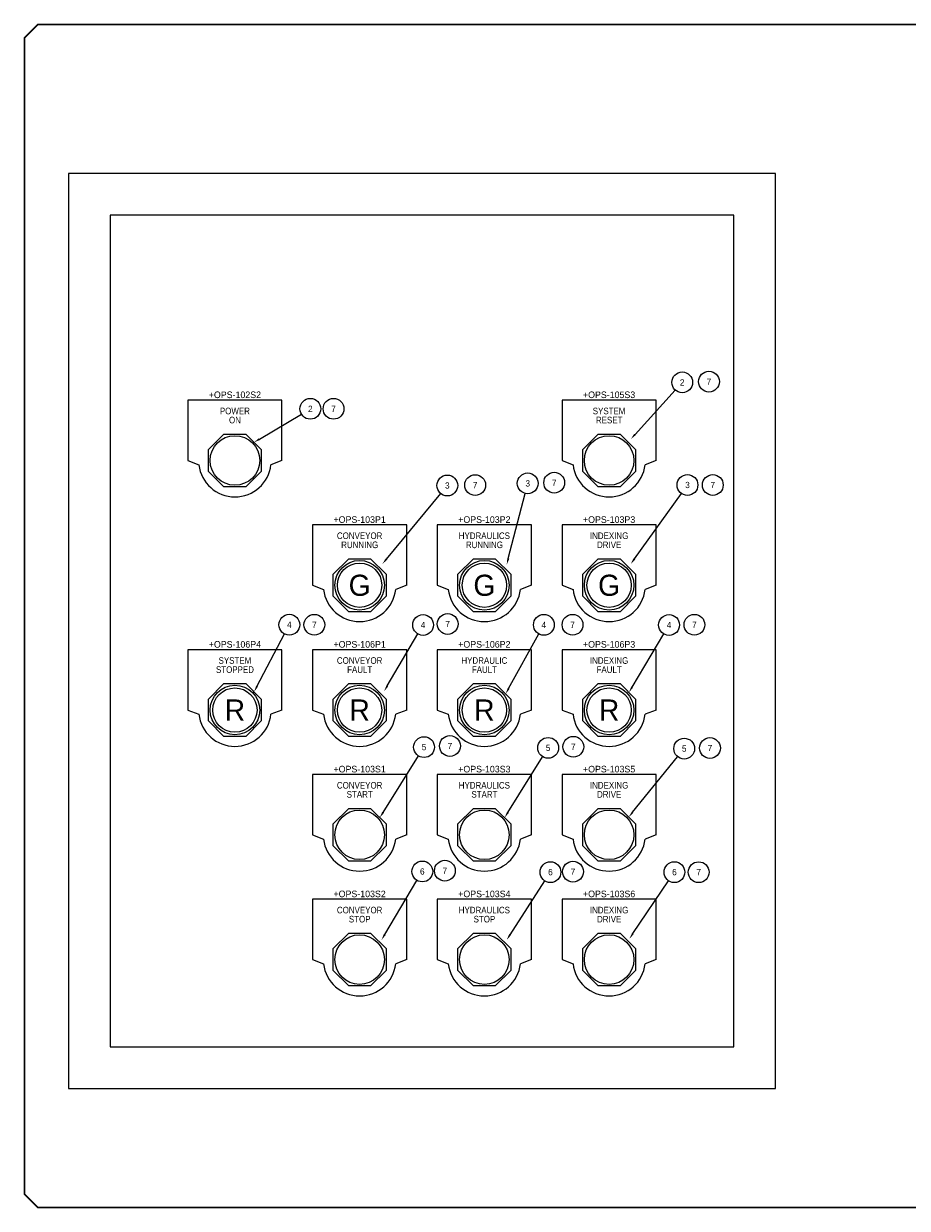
# Model space of a CAD drawing. Header units: millimetres. Extents: x 0 to 851, y 0 to 570.
# Tile 1 of 4: x 0 to 425, y 0 to 570. Entities that reach past the tile are written whole.
import ezdxf
from ezdxf.enums import TextEntityAlignment as Align

# ---------------------------------------------------------------- set-up
doc = ezdxf.new("R2010")
doc.units = ezdxf.units.MM
doc.header["$LTSCALE"] = 4
for name, color, linetype in [('PBAL', 3, 'Continuous'), ('PITEM', 20, 'Continuous'), ('PNPD', 7, 'Continuous'), ('PNPG', 70, 'Continuous'), ('PSYMS', 7, 'Continuous'), ('PTAG', 30, 'Continuous'), ('TITLE', 7, 'Continuous')]:
    doc.layers.add(name, color=color, linetype=linetype)
doc.styles.add('ITALIC', font='ITALIC')
doc.styles.add('SIMPLEX', font='simplex')
doc.styles.add('WD', font='txt')

# ---------------------------------------------------------------- blocks, each defined once
blk = doc.blocks.new('ABPB2')
for p, q in [((-0.5, 0.207), (-0.207, 0.5)), ((-0.207, 0.5), (0.207, 0.5)), ((0.207, 0.5), (0.5, 0.207)), ((-0.5, -0.207), (-0.5, 0.207)), ((0.5, 0.207), (0.5, -0.207)), ((-0.207, -0.5), (-0.5, -0.207)), ((0.5, -0.207), (0.207, -0.5)), ((0.207, -0.5), (-0.207, -0.5))]:
    blk.add_line(p, q)
blk.add_circle((0, 0), 0.469)
blk = doc.blocks.new('ABLT2R')
for p, q in [((-0.5, 0.207), (-0.207, 0.5)), ((-0.207, 0.5), (0.207, 0.5)), ((0.207, 0.5), (0.5, 0.207)), ((-0.5, -0.207), (-0.5, 0.207)), ((0.5, 0.207), (0.5, -0.207)), ((-0.207, -0.5), (-0.5, -0.207)), ((0.5, -0.207), (0.207, -0.5)), ((0.207, -0.5), (-0.207, -0.5))]:
    blk.add_line(p, q)
for radius in [0.469, 0.419]:
    blk.add_circle((0, 0), radius)
at = {"style": 'WD'}
blk.add_text('R', height=0.4, dxfattribs=at).set_placement((0, 0), align=Align.MIDDLE)
blk = doc.blocks.new('ABLT2G')
for p, q in [((-0.5, 0.207), (-0.207, 0.5)), ((-0.207, 0.5), (0.207, 0.5)), ((0.207, 0.5), (0.5, 0.207)), ((-0.5, -0.207), (-0.5, 0.207)), ((0.5, 0.207), (0.5, -0.207)), ((-0.207, -0.5), (-0.5, -0.207)), ((0.5, -0.207), (0.207, -0.5)), ((0.207, -0.5), (-0.207, -0.5))]:
    blk.add_line(p, q)
for radius in [0.469, 0.419]:
    blk.add_circle((0, 0), radius)
at = {"style": 'WD'}
blk.add_text('G', height=0.4, dxfattribs=at).set_placement((0, 0), align=Align.MIDDLE)
blk = doc.blocks.new('NPAB8TSR')
for p, q in [((0.891, 1.141), (-0.891, 1.141)), ((-0.891, 1.141), (-0.891, 0)), ((0.891, 0), (0.891, 1.141)), ((-0.891, 0), (-0.683, -0.08)), ((0.891, 0), (0.683, -0.08))]:
    blk.add_line(p, q)
blk.add_arc((0, 0), 0.688, 186.7, 353.3)
at = {"style": 'WD'}
for tag, height, width, flags, p in [('DESC1', 0.125, 0.9, 8, (0, 0.875)), ('DESC2', 0.125, 0.9, 8, (0.001, 0.703)), ('MFG', 0.01, 0.9, 9, (0.328, 0.688)), ('CAT', 0.01, 0.9, 9, (0.328, 0.672)), ('POS2', 0.1, 0.7, 8, (0.001, 0.562)), ('ASSYCODE', 0.01, 0.9, 9, (0.328, 0.656))]:
    blk.add_attdef(tag, text='', height=height, dxfattribs=dict(at, width=width, flags=flags)).set_placement(p, align=Align.CENTER)
at = {"style": 'WD', "width": 0.7, "flags": 8}
blk.add_attdef('POS1', text='', height=0.1, dxfattribs=at).set_placement((-0.311, 0.438), align=Align.RIGHT)
blk.add_attdef('POS3', (0.314, 0.438), '', height=0.1, dxfattribs=at)
blk = doc.blocks.new('PNL2D1D1')
at = {"layer": 'PBAL', "lineweight": -3}
blk.add_circle((4.3, 2.56), 5, dxfattribs=at)
at = {"layer": 'PITEM', "lineweight": -3}
blk.add_attdef('B_ITEM', text='', height=3, dxfattribs=at).set_placement((4.3, 2.56), align=Align.MIDDLE)
blk = doc.blocks.new('PNL2D1E1')
at = {"layer": 'PBAL', "lineweight": -3}
blk.add_circle((0, 0), 5, dxfattribs=at)
at = {"layer": 'PITEM', "lineweight": -3}
blk.add_attdef('B_ITEM', text='', height=3, dxfattribs=at).set_placement((0, 0), align=Align.MIDDLE)
blk = doc.blocks.new('PNL2D213')
at = {"layer": 'PBAL', "lineweight": -3}
blk.add_circle((3.19, 3.85), 5, dxfattribs=at)
at = {"layer": 'PITEM', "lineweight": -3}
blk.add_attdef('B_ITEM', text='', height=3, dxfattribs=at).set_placement((3.19, 3.85), align=Align.MIDDLE)
blk = doc.blocks.new('PNL2D223')
at = {"layer": 'PBAL', "lineweight": -3}
blk.add_circle((0, 0), 5, dxfattribs=at)
at = {"layer": 'PITEM', "lineweight": -3}
blk.add_attdef('B_ITEM', text='', height=3, dxfattribs=at).set_placement((0, 0), align=Align.MIDDLE)
blk = doc.blocks.new('PNL2D247')
at = {"layer": 'PBAL', "lineweight": -3}
blk.add_circle((1.25, 4.84), 5, dxfattribs=at)
at = {"layer": 'PITEM', "lineweight": -3}
blk.add_attdef('B_ITEM', text='', height=3, dxfattribs=at).set_placement((1.25, 4.84), align=Align.MIDDLE)
blk = doc.blocks.new('PNL2D257')
at = {"layer": 'PBAL', "lineweight": -3}
blk.add_circle((0, 0), 5, dxfattribs=at)
at = {"layer": 'PITEM', "lineweight": -3}
blk.add_attdef('B_ITEM', text='', height=3, dxfattribs=at).set_placement((0, 0), align=Align.MIDDLE)
blk = doc.blocks.new('PNL2D268')
at = {"layer": 'PBAL', "lineweight": -3}
blk.add_circle((2.92, 4.06), 5, dxfattribs=at)
at = {"layer": 'PITEM', "lineweight": -3}
blk.add_attdef('B_ITEM', text='', height=3, dxfattribs=at).set_placement((2.92, 4.06), align=Align.MIDDLE)
blk = doc.blocks.new('PNL2D278')
at = {"layer": 'PBAL', "lineweight": -3}
blk.add_circle((0, 0), 5, dxfattribs=at)
at = {"layer": 'PITEM', "lineweight": -3}
blk.add_attdef('B_ITEM', text='', height=3, dxfattribs=at).set_placement((0, 0), align=Align.MIDDLE)
blk = doc.blocks.new('PNL2D289')
at = {"layer": 'PBAL', "lineweight": -3}
blk.add_circle((3.36, 3.7), 5, dxfattribs=at)
at = {"layer": 'PITEM', "lineweight": -3}
blk.add_attdef('B_ITEM', text='', height=3, dxfattribs=at).set_placement((3.36, 3.7), align=Align.MIDDLE)
blk = doc.blocks.new('PNL2D299')
at = {"layer": 'PBAL', "lineweight": -3}
blk.add_circle((0, 0), 5, dxfattribs=at)
at = {"layer": 'PITEM', "lineweight": -3}
blk.add_attdef('B_ITEM', text='', height=3, dxfattribs=at).set_placement((0, 0), align=Align.MIDDLE)
blk = doc.blocks.new('PNL2D2AA')
at = {"layer": 'PBAL', "lineweight": -3}
blk.add_circle((2.32, 4.43), 5, dxfattribs=at)
at = {"layer": 'PITEM', "lineweight": -3}
blk.add_attdef('B_ITEM', text='', height=3, dxfattribs=at).set_placement((2.32, 4.43), align=Align.MIDDLE)
blk = doc.blocks.new('PNL2D2BA')
at = {"layer": 'PBAL', "lineweight": -3}
blk.add_circle((0, 0), 5, dxfattribs=at)
at = {"layer": 'PITEM', "lineweight": -3}
blk.add_attdef('B_ITEM', text='', height=3, dxfattribs=at).set_placement((0, 0), align=Align.MIDDLE)
blk = doc.blocks.new('PNL2D2CB')
at = {"layer": 'PBAL', "lineweight": -3}
blk.add_circle((2.53, 4.31), 5, dxfattribs=at)
at = {"layer": 'PITEM', "lineweight": -3}
blk.add_attdef('B_ITEM', text='', height=3, dxfattribs=at).set_placement((2.53, 4.31), align=Align.MIDDLE)
blk = doc.blocks.new('PNL2D2DB')
at = {"layer": 'PBAL', "lineweight": -3}
blk.add_circle((0, 0), 5, dxfattribs=at)
at = {"layer": 'PITEM', "lineweight": -3}
blk.add_attdef('B_ITEM', text='', height=3, dxfattribs=at).set_placement((0, 0), align=Align.MIDDLE)
blk = doc.blocks.new('PNL2D2EC')
at = {"layer": 'PBAL', "lineweight": -3}
blk.add_circle((2.42, 4.37), 5, dxfattribs=at)
at = {"layer": 'PITEM', "lineweight": -3}
blk.add_attdef('B_ITEM', text='', height=3, dxfattribs=at).set_placement((2.42, 4.37), align=Align.MIDDLE)
blk = doc.blocks.new('PNL2D2FC')
at = {"layer": 'PBAL', "lineweight": -3}
blk.add_circle((0, 0), 5, dxfattribs=at)
at = {"layer": 'PITEM', "lineweight": -3}
blk.add_attdef('B_ITEM', text='', height=3, dxfattribs=at).set_placement((0, 0), align=Align.MIDDLE)
blk = doc.blocks.new('PNL2D30D')
at = {"layer": 'PBAL', "lineweight": -3}
blk.add_circle((2.56, 4.3), 5, dxfattribs=at)
at = {"layer": 'PITEM', "lineweight": -3}
blk.add_attdef('B_ITEM', text='', height=3, dxfattribs=at).set_placement((2.56, 4.3), align=Align.MIDDLE)
blk = doc.blocks.new('PNL2D31D')
at = {"layer": 'PBAL', "lineweight": -3}
blk.add_circle((0, 0), 5, dxfattribs=at)
at = {"layer": 'PITEM', "lineweight": -3}
blk.add_attdef('B_ITEM', text='', height=3, dxfattribs=at).set_placement((0, 0), align=Align.MIDDLE)
blk = doc.blocks.new('PNL2D34F')
at = {"layer": 'PBAL', "lineweight": -3}
blk.add_circle((2.66, 4.23), 5, dxfattribs=at)
at = {"layer": 'PITEM', "lineweight": -3}
blk.add_attdef('B_ITEM', text='', height=3, dxfattribs=at).set_placement((2.66, 4.23), align=Align.MIDDLE)
blk = doc.blocks.new('PNL2D35F')
at = {"layer": 'PBAL', "lineweight": -3}
blk.add_circle((0, 0), 5, dxfattribs=at)
at = {"layer": 'PITEM', "lineweight": -3}
blk.add_attdef('B_ITEM', text='', height=3, dxfattribs=at).set_placement((0, 0), align=Align.MIDDLE)
blk = doc.blocks.new('PNL2D370')
at = {"layer": 'PBAL', "lineweight": -3}
blk.add_circle((2.65, 4.24), 5, dxfattribs=at)
at = {"layer": 'PITEM', "lineweight": -3}
blk.add_attdef('B_ITEM', text='', height=3, dxfattribs=at).set_placement((2.65, 4.24), align=Align.MIDDLE)
blk = doc.blocks.new('PNL2D380')
at = {"layer": 'PBAL', "lineweight": -3}
blk.add_circle((0, 0), 5, dxfattribs=at)
at = {"layer": 'PITEM', "lineweight": -3}
blk.add_attdef('B_ITEM', text='', height=3, dxfattribs=at).set_placement((0, 0), align=Align.MIDDLE)
blk = doc.blocks.new('PNL2D391')
at = {"layer": 'PBAL', "lineweight": -3}
blk.add_circle((3.15, 3.88), 5, dxfattribs=at)
at = {"layer": 'PITEM', "lineweight": -3}
blk.add_attdef('B_ITEM', text='', height=3, dxfattribs=at).set_placement((3.15, 3.88), align=Align.MIDDLE)
blk = doc.blocks.new('PNL2D3A1')
at = {"layer": 'PBAL', "lineweight": -3}
blk.add_circle((0, 0), 5, dxfattribs=at)
at = {"layer": 'PITEM', "lineweight": -3}
blk.add_attdef('B_ITEM', text='', height=3, dxfattribs=at).set_placement((0, 0), align=Align.MIDDLE)
blk = doc.blocks.new('PNL2D3D3')
at = {"layer": 'PBAL', "lineweight": -3}
blk.add_circle((2.56, 4.3), 5, dxfattribs=at)
at = {"layer": 'PITEM', "lineweight": -3}
blk.add_attdef('B_ITEM', text='', height=3, dxfattribs=at).set_placement((2.56, 4.3), align=Align.MIDDLE)
blk = doc.blocks.new('PNL2D3E3')
at = {"layer": 'PBAL', "lineweight": -3}
blk.add_circle((0, 0), 5, dxfattribs=at)
at = {"layer": 'PITEM', "lineweight": -3}
blk.add_attdef('B_ITEM', text='', height=3, dxfattribs=at).set_placement((0, 0), align=Align.MIDDLE)
blk = doc.blocks.new('PNL2D3F4')
at = {"layer": 'PBAL', "lineweight": -3}
blk.add_circle((2.71, 4.2), 5, dxfattribs=at)
at = {"layer": 'PITEM', "lineweight": -3}
blk.add_attdef('B_ITEM', text='', height=3, dxfattribs=at).set_placement((2.71, 4.2), align=Align.MIDDLE)
blk = doc.blocks.new('PNL2D404')
at = {"layer": 'PBAL', "lineweight": -3}
blk.add_circle((0, 0), 5, dxfattribs=at)
at = {"layer": 'PITEM', "lineweight": -3}
blk.add_attdef('B_ITEM', text='', height=3, dxfattribs=at).set_placement((0, 0), align=Align.MIDDLE)
blk = doc.blocks.new('PNL2D415')
at = {"layer": 'PBAL', "lineweight": -3}
blk.add_circle((2.8, 4.14), 5, dxfattribs=at)
at = {"layer": 'PITEM', "lineweight": -3}
blk.add_attdef('B_ITEM', text='', height=3, dxfattribs=at).set_placement((2.8, 4.14), align=Align.MIDDLE)
blk = doc.blocks.new('PNL2D425')
at = {"layer": 'PBAL', "lineweight": -3}
blk.add_circle((0, 0), 5, dxfattribs=at)
at = {"layer": 'PITEM', "lineweight": -3}
blk.add_attdef('B_ITEM', text='', height=3, dxfattribs=at).set_placement((0, 0), align=Align.MIDDLE)
blk = doc.blocks.new('ACADE_TITLE')
at = {"layer": 'TITLE', "const_width": 0.0312}
blk.add_lwpolyline([(30.594, 0.281), (30.594, 22.177), (30.344, 22.427), (0.281, 22.427), (0.031, 22.177), (0.031, 0.281), (0.281, 0.031), (30.344, 0.031)], close=True, dxfattribs=at)
at = {"layer": 'TITLE', "color": 1, "style": 'ITALIC'}
for tag, height, p in [('TITLE#1', 0.125, (32.218, 3.719)), ('TITLE#2', 0.125, (32.218, 3.516)), ('TITLE#3', 0.125, (32.218, 3.314)), ('DWGDESC#1', 0.125, (32.218, 2.909)), ('DWGDESC#2', 0.125, (32.218, 2.707)), ('DWGDESC#3', 0.125, (32.218, 2.504)), ('DWG#', 0.2, (32.156, 0.826))]:
    blk.add_attdef(tag, text='', height=height, dxfattribs=at).set_placement(p, align=Align.CENTER)
at = {"layer": 'TITLE', "color": 1, "style": 'SIMPLEX'}
blk.add_attdef('CAD#', (30.826, 1.958), '', height=0.0938, rotation=90, dxfattribs=at)
at = {"layer": 'TITLE', "color": 1}
for tag, p, height, style in [('ENGINEER', (31.237, 1.958), 0.0938, 'ITALIC'), ('CHKDBY', (32.424, 1.958), 0.0938, 'ITALIC'), ('JOB#', (31.464, 1.644), 0.0938, 'SIMPLEX'), ('DRAWNBY', (32.494, 1.644), 0.0938, 'ITALIC'), ('SCALE', (31.353, 1.344), 0.0938, 'SIMPLEX'), ('DATE', (32.408, 1.344), 0.0938, 'SIMPLEX'), ('SHTS', (32.532, 0.25), 0.2, 'ITALIC')]:
    blk.add_attdef(tag, p, '', height=height, dxfattribs=dict(at, style=style))
at = {"layer": 'TITLE', "color": 1, "style": 'ITALIC'}
blk.add_attdef('SH#', text='', height=0.2, dxfattribs=at).set_placement((31.881, 0.25), align=Align.RIGHT)

msp = doc.modelspace()

# ---------------------------------------------------------------- linework, layer by layer
at = {"lineweight": -3}
for points in [[(22, 58), (362, 58), (362, 498), (22, 498)], [(42, 78), (342, 78), (342, 478), (42, 478)]]:
    msp.add_lwpolyline(points, close=True, dxfattribs=at)
at = {"layer": 'PBAL', "lineweight": -3}
for p, q in [((294.47, 372.53), (313.83, 393.87)), ((113.79, 370.28), (134, 382.31)), ((174.88, 312.57), (200.98, 344.13)), ((233.5, 312.83), (241.6, 344.16)), ((294.2, 312.73), (316.78, 344.16)), ((112.62, 251.39), (125.86, 276.6)), ((175.29, 251.58), (189.98, 276.6)), ((233.68, 250.36), (248.21, 276.6)), ((293.05, 251.02), (308.28, 276.6)), ((173.29, 190.8), (190.33, 217.93)), ((233.32, 190.77), (250.04, 217.56)), ((293.32, 190.86), (314.98, 217.57)), ((174.06, 132.02), (189.58, 158.09)), ((234.35, 131.96), (251.07, 157.83)), ((293.44, 132.5), (310.62, 157.89))]:
    msp.add_line(p, q, dxfattribs=at)
for points in [[(114.04, 369.85), (113.53, 370.71), (111.21, 368.75)], [(294.84, 372.19), (294.1, 372.86), (292.45, 370.3)], [(175.27, 312.25), (174.5, 312.89), (172.97, 310.26)], [(233.98, 312.7), (233.02, 312.95), (232.75, 309.92)], [(294.61, 312.44), (293.8, 313.02), (292.45, 310.29)], [(113.07, 251.16), (112.18, 251.62), (111.23, 248.73)], [(175.72, 251.32), (174.86, 251.83), (173.77, 248.99)], [(293.48, 250.76), (292.63, 251.27), (291.52, 248.44)], [(234.11, 250.12), (233.24, 250.61), (232.22, 247.74)], [(173.72, 190.54), (172.87, 191.07), (171.7, 188.26)], [(233.74, 190.51), (232.9, 191.04), (231.73, 188.23)], [(293.71, 190.54), (292.94, 191.17), (291.44, 188.52)], [(174.49, 131.76), (173.63, 132.27), (172.53, 129.44)], [(234.77, 131.69), (233.93, 132.23), (232.73, 129.44)], [(293.86, 132.22), (293.03, 132.78), (291.76, 130.01)]]:
    msp.add_solid(points, dxfattribs=at)

# ---------------------------------------------------------------- block references
at = {"lineweight": -3, "xscale": 25.4, "yscale": 25.4, "zscale": 25.4}
msp.add_blockref('ACADE_TITLE', (0, 0), dxfattribs=at)
at = {"layer": 'PBAL', "lineweight": -3}
for name, p, values in [('PNL2D289', (313.83, 393.87), {'B_ITEM': '2'}), ('PNL2D299', (330.04, 397.92), {'B_ITEM': '7'}), ('PNL2D1D1', (134, 382.31), {'B_ITEM': '2'}), ('PNL2D1E1', (149.45, 384.86), {'B_ITEM': '7'}), ('PNL2D223', (217.57, 348.18), {'B_ITEM': '7'}), ('PNL2D247', (241.6, 344.16), {'B_ITEM': '3'}), ('PNL2D257', (255.6, 349.32), {'B_ITEM': '7'}), ('PNL2D268', (316.78, 344.16), {'B_ITEM': '3'}), ('PNL2D278', (331.89, 348.21), {'B_ITEM': '7'}), ('PNL2D213', (200.98, 344.13), {'B_ITEM': '3'}), ('PNL2D2AA', (125.86, 276.6), {'B_ITEM': '4'}), ('PNL2D2BA', (140.23, 281.02), {'B_ITEM': '7'}), ('PNL2D2CB', (189.98, 276.6), {'B_ITEM': '4'}), ('PNL2D2DB', (204.36, 281.39), {'B_ITEM': '7'}), ('PNL2D2EC', (248.21, 276.6), {'B_ITEM': '4'}), ('PNL2D2FC', (264.43, 281.02), {'B_ITEM': '7'}), ('PNL2D30D', (308.28, 276.6), {'B_ITEM': '4'}), ('PNL2D31D', (323.03, 281.02), {'B_ITEM': '7'}), ('PNL2D34F', (190.33, 217.93), {'B_ITEM': '5'}), ('PNL2D35F', (205.44, 222.71), {'B_ITEM': '7'}), ('PNL2D370', (250.04, 217.56), {'B_ITEM': '5'}), ('PNL2D380', (264.78, 222.35), {'B_ITEM': '7'}), ('PNL2D391', (314.98, 217.57), {'B_ITEM': '5'}), ('PNL2D3A1', (330.52, 221.73), {'B_ITEM': '7'}), ('PNL2D3D3', (189.58, 158.09), {'B_ITEM': '6'}), ('PNL2D3E3', (203.01, 162.74), {'B_ITEM': '7'}), ('PNL2D3F4', (251.07, 157.83), {'B_ITEM': '6'}), ('PNL2D404', (264.63, 162.28), {'B_ITEM': '7'}), ('PNL2D415', (310.62, 157.89), {'B_ITEM': '6'}), ('PNL2D425', (325.09, 162.02), {'B_ITEM': '7'})]:
    msp.add_blockref(name, p, dxfattribs=at).add_auto_attribs(values)
at = {"layer": 'PNPG', "lineweight": -3}
ref = msp.add_blockref('NPAB8TSR', (102, 360), dxfattribs=dict(at, xscale=25.4, yscale=25.4, zscale=25.4))
ref.add_attrib('DESC1', 'POWER', dxfattribs={"layer": 'PNPD', "height": 3.175, "style": 'WD', "width": 0.9, "flags": 8}).set_placement((102, 382.23), align=Align.CENTER)
ref.add_attrib('DESC2', 'ON', dxfattribs={"layer": 'PNPD', "height": 3.175, "style": 'WD', "width": 0.9, "flags": 8}).set_placement((102.03, 377.86), align=Align.CENTER)
ref = msp.add_blockref('NPAB8TSR', (282, 360), dxfattribs=dict(at, xscale=25.4, yscale=25.4, zscale=25.4))
ref.add_attrib('DESC1', 'SYSTEM', dxfattribs={"layer": 'PNPD', "height": 3.175, "style": 'WD', "width": 0.9, "flags": 8}).set_placement((282, 382.23), align=Align.CENTER)
ref.add_attrib('DESC2', 'RESET', dxfattribs={"layer": 'PNPD', "height": 3.175, "style": 'WD', "width": 0.9, "flags": 8}).set_placement((282.03, 377.86), align=Align.CENTER)
ref = msp.add_blockref('NPAB8TSR', (162, 300), dxfattribs=dict(at, xscale=25.4, yscale=25.4, zscale=25.4))
ref.add_attrib('DESC1', 'CONVEYOR', dxfattribs={"layer": 'PNPD', "height": 3.175, "style": 'WD', "width": 0.9, "flags": 8}).set_placement((162, 322.23), align=Align.CENTER)
ref.add_attrib('DESC2', 'RUNNING', dxfattribs={"layer": 'PNPD', "height": 3.175, "style": 'WD', "width": 0.9, "flags": 8}).set_placement((162.03, 317.86), align=Align.CENTER)
ref = msp.add_blockref('NPAB8TSR', (222, 300), dxfattribs=dict(at, xscale=25.4, yscale=25.4, zscale=25.4))
ref.add_attrib('DESC1', 'HYDRAULICS', dxfattribs={"layer": 'PNPD', "height": 3.175, "style": 'WD', "width": 0.9, "flags": 8}).set_placement((222, 322.23), align=Align.CENTER)
ref.add_attrib('DESC2', 'RUNNING', dxfattribs={"layer": 'PNPD', "height": 3.175, "style": 'WD', "width": 0.9, "flags": 8}).set_placement((222.03, 317.86), align=Align.CENTER)
ref = msp.add_blockref('NPAB8TSR', (282, 300), dxfattribs=dict(at, xscale=25.4, yscale=25.4, zscale=25.4))
ref.add_attrib('DESC1', 'INDEXING', dxfattribs={"layer": 'PNPD', "height": 3.175, "style": 'WD', "width": 0.9, "flags": 8}).set_placement((282, 322.23), align=Align.CENTER)
ref.add_attrib('DESC2', 'DRIVE', dxfattribs={"layer": 'PNPD', "height": 3.175, "style": 'WD', "width": 0.9, "flags": 8}).set_placement((282.03, 317.86), align=Align.CENTER)
ref = msp.add_blockref('NPAB8TSR', (102, 240), dxfattribs=dict(at, xscale=25.4, yscale=25.4, zscale=25.4))
ref.add_attrib('DESC1', 'SYSTEM', dxfattribs={"layer": 'PNPD', "height": 3.175, "style": 'WD', "width": 0.9, "flags": 8}).set_placement((102, 262.23), align=Align.CENTER)
ref.add_attrib('DESC2', 'STOPPED', dxfattribs={"layer": 'PNPD', "height": 3.175, "style": 'WD', "width": 0.9, "flags": 8}).set_placement((102.03, 257.86), align=Align.CENTER)
ref = msp.add_blockref('NPAB8TSR', (162, 240), dxfattribs=dict(at, xscale=25.4, yscale=25.4, zscale=25.4))
ref.add_attrib('DESC1', 'CONVEYOR', dxfattribs={"layer": 'PNPD', "height": 3.175, "style": 'WD', "width": 0.9, "flags": 8}).set_placement((162, 262.23), align=Align.CENTER)
ref.add_attrib('DESC2', 'FAULT', dxfattribs={"layer": 'PNPD', "height": 3.175, "style": 'WD', "width": 0.9, "flags": 8}).set_placement((162.03, 257.86), align=Align.CENTER)
ref = msp.add_blockref('NPAB8TSR', (222, 240), dxfattribs=dict(at, xscale=25.4, yscale=25.4, zscale=25.4))
ref.add_attrib('DESC1', 'HYDRAULIC', dxfattribs={"layer": 'PNPD', "height": 3.175, "style": 'WD', "width": 0.9, "flags": 8}).set_placement((222, 262.23), align=Align.CENTER)
ref.add_attrib('DESC2', 'FAULT', dxfattribs={"layer": 'PNPD', "height": 3.175, "style": 'WD', "width": 0.9, "flags": 8}).set_placement((222.03, 257.86), align=Align.CENTER)
ref = msp.add_blockref('NPAB8TSR', (282, 240), dxfattribs=dict(at, xscale=25.4, yscale=25.4, zscale=25.4))
ref.add_attrib('DESC1', 'INDEXING', dxfattribs={"layer": 'PNPD', "height": 3.175, "style": 'WD', "width": 0.9, "flags": 8}).set_placement((282, 262.23), align=Align.CENTER)
ref.add_attrib('DESC2', 'FAULT', dxfattribs={"layer": 'PNPD', "height": 3.175, "style": 'WD', "width": 0.9, "flags": 8}).set_placement((282.03, 257.86), align=Align.CENTER)
ref = msp.add_blockref('NPAB8TSR', (162, 180), dxfattribs=dict(at, xscale=25.4, yscale=25.4, zscale=25.4))
ref.add_attrib('DESC1', 'CONVEYOR', dxfattribs={"layer": 'PNPD', "height": 3.175, "style": 'WD', "width": 0.9, "flags": 8}).set_placement((162, 202.22), align=Align.CENTER)
ref.add_attrib('DESC2', 'START', dxfattribs={"layer": 'PNPD', "height": 3.175, "style": 'WD', "width": 0.9, "flags": 8}).set_placement((162.03, 197.86), align=Align.CENTER)
ref = msp.add_blockref('NPAB8TSR', (222, 180), dxfattribs=dict(at, xscale=25.4, yscale=25.4, zscale=25.4))
ref.add_attrib('DESC1', 'HYDRAULICS', dxfattribs={"layer": 'PNPD', "height": 3.175, "style": 'WD', "width": 0.9, "flags": 8}).set_placement((222, 202.22), align=Align.CENTER)
ref.add_attrib('DESC2', 'START', dxfattribs={"layer": 'PNPD', "height": 3.175, "style": 'WD', "width": 0.9, "flags": 8}).set_placement((222.03, 197.86), align=Align.CENTER)
ref = msp.add_blockref('NPAB8TSR', (282, 180), dxfattribs=dict(at, xscale=25.4, yscale=25.4, zscale=25.4))
ref.add_attrib('DESC1', 'INDEXING', dxfattribs={"layer": 'PNPD', "height": 3.175, "style": 'WD', "width": 0.9, "flags": 8}).set_placement((282, 202.22), align=Align.CENTER)
ref.add_attrib('DESC2', 'DRIVE', dxfattribs={"layer": 'PNPD', "height": 3.175, "style": 'WD', "width": 0.9, "flags": 8}).set_placement((282.03, 197.86), align=Align.CENTER)
ref = msp.add_blockref('NPAB8TSR', (162, 120), dxfattribs=dict(at, xscale=25.4, yscale=25.4, zscale=25.4))
ref.add_attrib('DESC1', 'CONVEYOR', dxfattribs={"layer": 'PNPD', "height": 3.175, "style": 'WD', "width": 0.9, "flags": 8}).set_placement((162, 142.22), align=Align.CENTER)
ref.add_attrib('DESC2', 'STOP', dxfattribs={"layer": 'PNPD', "height": 3.175, "style": 'WD', "width": 0.9, "flags": 8}).set_placement((162.03, 137.86), align=Align.CENTER)
ref = msp.add_blockref('NPAB8TSR', (222, 120), dxfattribs=dict(at, xscale=25.4, yscale=25.4, zscale=25.4))
ref.add_attrib('DESC1', 'HYDRAULICS', dxfattribs={"layer": 'PNPD', "height": 3.175, "style": 'WD', "width": 0.9, "flags": 8}).set_placement((222, 142.22), align=Align.CENTER)
ref.add_attrib('DESC2', 'STOP', dxfattribs={"layer": 'PNPD', "height": 3.175, "style": 'WD', "width": 0.9, "flags": 8}).set_placement((222.03, 137.86), align=Align.CENTER)
ref = msp.add_blockref('NPAB8TSR', (282, 120), dxfattribs=dict(at, xscale=25.4, yscale=25.4, zscale=25.4))
ref.add_attrib('DESC1', 'INDEXING', dxfattribs={"layer": 'PNPD', "height": 3.175, "style": 'WD', "width": 0.9, "flags": 8}).set_placement((282, 142.22), align=Align.CENTER)
ref.add_attrib('DESC2', 'DRIVE', dxfattribs={"layer": 'PNPD', "height": 3.175, "style": 'WD', "width": 0.9, "flags": 8}).set_placement((282.03, 137.86), align=Align.CENTER)
at = {"layer": 'PSYMS', "lineweight": -3}
ref = msp.add_blockref('ABPB2', (102, 360), dxfattribs=dict(at, xscale=25.4, yscale=25.4, zscale=25.4))
ref.add_attrib('P_TAG1', '+OPS-102S2', dxfattribs={"layer": 'PTAG', "lineweight": -3, "height": 3.175, "style": 'WD'}).set_placement((102, 390), align=Align.CENTER)
ref = msp.add_blockref('ABPB2', (282, 360), dxfattribs=dict(at, xscale=25.4, yscale=25.4, zscale=25.4))
ref.add_attrib('P_TAG1', '+OPS-105S3', dxfattribs={"layer": 'PTAG', "lineweight": -3, "height": 3.175, "style": 'WD'}).set_placement((282, 390), align=Align.CENTER)
ref = msp.add_blockref('ABLT2G', (162, 300), dxfattribs=dict(at, xscale=25.4, yscale=25.4, zscale=25.4))
ref.add_attrib('P_TAG1', '+OPS-103P1', dxfattribs={"layer": 'PTAG', "lineweight": -3, "height": 3.175, "style": 'WD'}).set_placement((162, 330), align=Align.CENTER)
ref = msp.add_blockref('ABLT2G', (222, 300), dxfattribs=dict(at, xscale=25.4, yscale=25.4, zscale=25.4))
ref.add_attrib('P_TAG1', '+OPS-103P2', dxfattribs={"layer": 'PTAG', "lineweight": -3, "height": 3.175, "style": 'WD'}).set_placement((222, 330), align=Align.CENTER)
ref = msp.add_blockref('ABLT2G', (282, 300), dxfattribs=dict(at, xscale=25.4, yscale=25.4, zscale=25.4))
ref.add_attrib('P_TAG1', '+OPS-103P3', dxfattribs={"layer": 'PTAG', "lineweight": -3, "height": 3.175, "style": 'WD'}).set_placement((282, 330), align=Align.CENTER)
ref = msp.add_blockref('ABLT2R', (102, 240), dxfattribs=dict(at, xscale=25.4, yscale=25.4, zscale=25.4))
ref.add_attrib('P_TAG1', '+OPS-106P4', dxfattribs={"layer": 'PTAG', "lineweight": -3, "height": 3.175, "style": 'WD'}).set_placement((102, 270), align=Align.CENTER)
ref = msp.add_blockref('ABLT2R', (162, 240), dxfattribs=dict(at, xscale=25.4, yscale=25.4, zscale=25.4))
ref.add_attrib('P_TAG1', '+OPS-106P1', dxfattribs={"layer": 'PTAG', "lineweight": -3, "height": 3.175, "style": 'WD'}).set_placement((162, 270), align=Align.CENTER)
ref = msp.add_blockref('ABLT2R', (222, 240), dxfattribs=dict(at, xscale=25.4, yscale=25.4, zscale=25.4))
ref.add_attrib('P_TAG1', '+OPS-106P2', dxfattribs={"layer": 'PTAG', "lineweight": -3, "height": 3.175, "style": 'WD'}).set_placement((222, 270), align=Align.CENTER)
ref = msp.add_blockref('ABLT2R', (282, 240), dxfattribs=dict(at, xscale=25.4, yscale=25.4, zscale=25.4))
ref.add_attrib('P_TAG1', '+OPS-106P3', dxfattribs={"layer": 'PTAG', "lineweight": -3, "height": 3.175, "style": 'WD'}).set_placement((282, 270), align=Align.CENTER)
ref = msp.add_blockref('ABPB2', (162, 180), dxfattribs=dict(at, xscale=25.4, yscale=25.4, zscale=25.4))
ref.add_attrib('P_TAG1', '+OPS-103S1', dxfattribs={"layer": 'PTAG', "lineweight": -3, "height": 3.175, "style": 'WD'}).set_placement((162, 210), align=Align.CENTER)
ref = msp.add_blockref('ABPB2', (222, 180), dxfattribs=dict(at, xscale=25.4, yscale=25.4, zscale=25.4))
ref.add_attrib('P_TAG1', '+OPS-103S3', dxfattribs={"layer": 'PTAG', "lineweight": -3, "height": 3.175, "style": 'WD'}).set_placement((222, 210), align=Align.CENTER)
ref = msp.add_blockref('ABPB2', (282, 180), dxfattribs=dict(at, xscale=25.4, yscale=25.4, zscale=25.4))
ref.add_attrib('P_TAG1', '+OPS-103S5', dxfattribs={"layer": 'PTAG', "lineweight": -3, "height": 3.175, "style": 'WD'}).set_placement((282, 210), align=Align.CENTER)
ref = msp.add_blockref('ABPB2', (162, 120), dxfattribs=dict(at, xscale=25.4, yscale=25.4, zscale=25.4))
ref.add_attrib('P_TAG1', '+OPS-103S2', dxfattribs={"layer": 'PTAG', "lineweight": -3, "height": 3.175, "style": 'WD'}).set_placement((162, 150), align=Align.CENTER)
ref = msp.add_blockref('ABPB2', (222, 120), dxfattribs=dict(at, xscale=25.4, yscale=25.4, zscale=25.4))
ref.add_attrib('P_TAG1', '+OPS-103S4', dxfattribs={"layer": 'PTAG', "lineweight": -3, "height": 3.175, "style": 'WD'}).set_placement((222, 150), align=Align.CENTER)
ref = msp.add_blockref('ABPB2', (282, 120), dxfattribs=dict(at, xscale=25.4, yscale=25.4, zscale=25.4))
ref.add_attrib('P_TAG1', '+OPS-103S6', dxfattribs={"layer": 'PTAG', "lineweight": -3, "height": 3.175, "style": 'WD'}).set_placement((282, 150), align=Align.CENTER)

doc.saveas('drawing.dxf')
